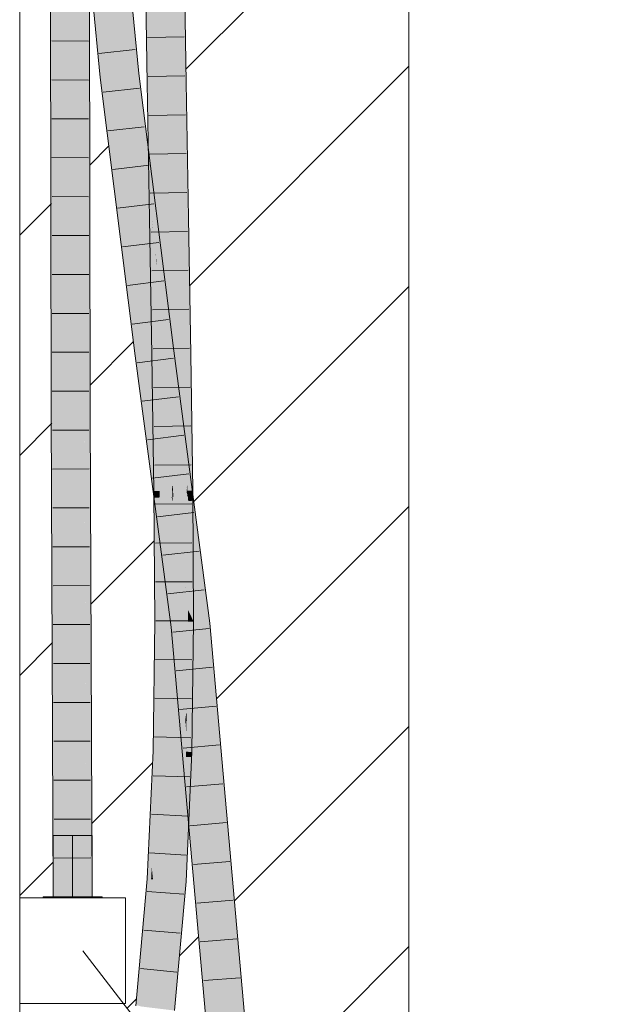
# Model space of a CAD drawing. Extents: x -620 to 3480, y 62 to 1107.
# Tile 129 of 244: x 182.98 to 186.85, y 713.22 to 719.55. Entities that reach past the tile are written whole.
import ezdxf
from ezdxf.lldxf.tags import DXFTag

# ---------------------------------------------------------------- set-up
doc = ezdxf.new("R2010")
doc.units = 0
doc.layers.get('0').update_dxf_attribs({"lineweight": 35})
for name, color, linetype, lineweight, true_color in [('E_Betonbaudose', 1, 'Continuous', 13, 0xff0000), ('E_Detail_Wandschraffur', 7, 'Continuous', 5, 0xc0c0c0), ('E_Leerrohr 25-A06G9GVN8I', 7, 'Continuous', 9, 0xff8000), ('E_Leerrohr 25-Shading', 7, 'Continuous', 9, 0xff8000)]:
    doc.layers.add(name, color=color, linetype=linetype, lineweight=lineweight, true_color=true_color)
doc.layers.add('E_Detail_Linie_Text_Bem', color=7, linetype='Continuous', lineweight=13)
tags = doc.linetypes.add('fein_strichliert', pattern=[4, 1, -2, 1]).pattern_tags.tags
tags[8:9] = [DXFTag(74, 4), DXFTag(75, 0), DXFTag(340, '0'), DXFTag(46, 0.0), DXFTag(50, 0.0), DXFTag(44, 0.0), DXFTag(45, 0.0)]
tags[6:7] = [DXFTag(74, 4), DXFTag(75, 0), DXFTag(340, '0'), DXFTag(46, 0.0), DXFTag(50, 0.0), DXFTag(44, 0.0), DXFTag(45, 0.0)]
tags[4:5] = [DXFTag(74, 4), DXFTag(75, 0), DXFTag(340, '0'), DXFTag(46, 0.0), DXFTag(50, 0.0), DXFTag(44, 0.0), DXFTag(45, 0.0)]
tags = doc.linetypes.add('STRICHPUNKT2-A06G9GVO8I', pattern=[12.7, 6.35, -3.175, 0, -3.175]).pattern_tags.tags
tags[10:11] = [DXFTag(74, 4), DXFTag(75, 0), DXFTag(340, '0'), DXFTag(46, 0.0), DXFTag(50, 0.0), DXFTag(44, 0.0), DXFTag(45, 0.0)]
tags[8:9] = [DXFTag(74, 4), DXFTag(75, 0), DXFTag(340, '0'), DXFTag(46, 0.0), DXFTag(50, 0.0), DXFTag(44, 0.0), DXFTag(45, 0.0)]
tags[6:7] = [DXFTag(74, 4), DXFTag(75, 0), DXFTag(340, '0'), DXFTag(46, 0.0), DXFTag(50, 0.0), DXFTag(44, 0.0), DXFTag(45, 0.0)]
tags[4:5] = [DXFTag(74, 4), DXFTag(75, 0), DXFTag(340, '0'), DXFTag(46, 0.0), DXFTag(50, 0.0), DXFTag(44, 0.0), DXFTag(45, 0.0)]

# ---------------------------------------------------------------- blocks, each defined once
blk = doc.blocks.new('Shading-A06G9GDR8I', base_point=(183.3344, 736.5506))
at = {"layer": 'E_Leerrohr 25-Shading', "color": 31, "true_color": 0xfabd7f}
for points in [[(183.4202, 720.3617), (183.6187, 719.1904), (183.4017, 721.0363), (183.4158, 721.0372)], [(183.6187, 719.1904), (183.4454, 721.0391), (183.4158, 721.0372)], [(183.6309, 720.0074), (183.5336, 721.045), (183.6187, 719.1904), (183.4454, 721.0391)], [(183.6187, 719.1904), (183.4202, 720.3617), (183.5308, 719.1808)], [(183.2134, 719.973), (183.2169, 717.2349), (183.2195, 719.973)], [(183.2195, 719.973), (183.2169, 717.2349), (183.2975, 719.9723), (183.2979, 719.8475)], [(183.3017, 719.9722), (183.2979, 719.8475), (183.3056, 717.0253)], [(183.3017, 719.9722), (183.3056, 717.0253), (183.3136, 719.9721), (183.3148, 717.0253)], [(183.3136, 719.9721), (183.3148, 717.0253), (183.3304, 719.972), (183.3277, 717.0253)], [(183.3277, 717.0253), (183.394, 717.0255), (183.3304, 719.972), (183.3901, 719.9714)], [(183.6309, 720.0074), (183.6187, 719.1904), (183.643, 719.1931)], [(183.7065, 719.2), (183.6309, 720.0074), (183.643, 719.1931)], [(183.9092, 720.0033), (183.8208, 720.0022), (183.9223, 719.1436), (183.834, 719.1421)], [(183.9975, 720.0044), (183.9092, 720.0033), (184.0107, 719.145), (183.9223, 719.1436)], [(183.2979, 719.8475), (183.2169, 717.2349), (183.3056, 717.0253), (183.2172, 717.025)], [(183.7437, 718.9053), (183.7065, 719.2), (183.7813, 717.8999), (183.6187, 719.1904)], [(183.7813, 717.8999), (183.6187, 719.1904), (183.6926, 717.8966), (183.5308, 719.1808)], [(183.9223, 719.1436), (183.834, 719.1421), (183.938, 718.2729), (183.8496, 718.2713)], [(184.0107, 719.145), (183.9223, 719.1436), (184.0263, 718.2745), (183.938, 718.2729)], [(183.8437, 717.4046), (183.7437, 718.9053), (183.7813, 717.8999)], [(183.8437, 717.4046), (183.8886, 717.4104), (183.7437, 718.9053), (183.8384, 718.1535)], [(183.858, 717.9727), (183.9533, 717.397), (183.8496, 718.2713), (183.938, 718.2729)], [(183.858, 717.9727), (183.8496, 718.2713), (183.8538, 718.0312)], [(184.0263, 718.2745), (183.938, 718.2729), (184.0417, 717.3984), (183.9533, 717.397)], [(183.8886, 717.4104), (183.9313, 717.416), (183.8384, 718.1535)], [(183.8544, 717.9941), (183.858, 717.9727), (183.8538, 718.0312)], [(183.8544, 717.9941), (183.8649, 717.3956), (183.8993, 717.3962)], [(183.858, 717.9727), (183.8544, 717.9941), (183.8983, 717.4092)], [(183.8993, 717.3962), (183.9533, 717.397), (183.8983, 717.4092), (183.858, 717.9727)], [(183.756, 717.3932), (183.8437, 717.4046), (183.6926, 717.8966), (183.7795, 717.8998)], [(183.8437, 717.4046), (183.7813, 717.8999), (183.7795, 717.8998)], [(183.756, 717.3932), (183.9569, 716.5526), (183.8437, 717.4046)], [(183.756, 717.3932), (183.9545, 716.4818), (183.9569, 716.5526), (183.9594, 716.4822)], [(183.9545, 716.4818), (183.756, 717.3932), (183.8779, 716.4763)], [(184.0455, 716.5566), (183.9313, 717.416), (183.9569, 716.5526), (183.8437, 717.4046)], [(183.8773, 716.5208), (183.9526, 716.6682), (183.8649, 717.3956), (183.8993, 717.3962)], [(183.9526, 716.6682), (183.9633, 716.689), (183.8993, 717.3962), (183.9533, 717.397)], [(184.0517, 716.6886), (184.0417, 717.3984), (183.9633, 716.689), (183.9533, 717.397)], [(183.2302, 713.9124), (183.3185, 713.9124), (183.2172, 717.025), (183.3056, 717.0253)], [(183.3056, 717.0253), (183.3185, 713.9124), (183.3148, 717.0253)], [(183.3148, 717.0253), (183.3185, 713.9124), (183.3277, 717.0253)], [(183.3185, 713.9124), (183.4069, 713.9124), (183.3277, 717.0253), (183.394, 717.0255)], [(183.9606, 716.5217), (183.9611, 716.5527), (183.8773, 716.5208), (183.9526, 716.6682)], [(183.9611, 716.5527), (183.9633, 716.689), (183.9526, 716.6682)], [(183.9657, 716.5217), (183.9633, 716.689), (183.9606, 716.5217)], [(184.0541, 716.5226), (184.0517, 716.6886), (183.9657, 716.5217), (183.9633, 716.689)], [(183.9569, 716.5526), (183.9662, 716.4826), (183.9611, 716.5528)], [(183.9599, 716.4822), (183.9569, 716.5526), (183.9594, 716.4822)], [(183.9662, 716.4826), (183.9569, 716.5526), (183.9599, 716.4822)], [(183.9662, 716.4826), (184.0455, 716.5566), (183.9611, 716.5528)], [(184.0455, 716.5566), (183.9662, 716.4826), (184.0546, 716.489), (184.0482, 715.8663)], [(183.9606, 716.5217), (183.8773, 716.5208), (183.9435, 715.6818), (183.8825, 715.6819)], [(183.8815, 716.4493), (183.9603, 716.4551), (183.8779, 716.4763), (183.9545, 716.4818)], [(183.9709, 715.6816), (183.9657, 716.5217), (183.9435, 715.6818), (183.9606, 716.5217)], [(183.9545, 716.4818), (183.9603, 716.4551), (183.9594, 716.4822)], [(183.9603, 716.4551), (183.9611, 716.4551), (183.9594, 716.4822), (183.9599, 716.4822)], [(183.9661, 716.4826), (183.9599, 716.4822), (183.9719, 716.3987)], [(183.9719, 716.3987), (183.9599, 716.4822), (184.0236, 715.6525), (183.9955, 715.6496)], [(184.0543, 716.4911), (184.0541, 716.5226), (183.9661, 716.4849), (183.9657, 716.5217)], [(183.9657, 716.5217), (183.9709, 715.6816), (183.9742, 715.6816)], [(183.9661, 716.4849), (184.0593, 715.6814), (184.0543, 716.4911)], [(183.9661, 716.4849), (183.9709, 716.009), (184.0593, 715.6814), (183.996, 715.6816)], [(184.0427, 715.9073), (183.9662, 716.4826), (183.9719, 716.3987), (183.9661, 716.4826)], [(184.0482, 715.8663), (184.0759, 715.6579), (184.0546, 716.489), (184.0732, 716.3487)], [(183.8815, 716.4493), (183.988, 715.6488), (183.9241, 716.4525)], [(183.988, 715.6488), (183.9603, 716.4551), (183.9241, 716.4525)], [(183.9955, 715.6496), (183.9611, 716.4551), (183.988, 715.6488), (183.9603, 716.4551)], [(184.0489, 715.6552), (184.0428, 715.9038), (184.0236, 715.6525), (183.9719, 716.3987)], [(184.0427, 715.9073), (183.9719, 716.3987), (184.0428, 715.9038)], [(184.1638, 715.6671), (184.0732, 716.3487), (184.1103, 715.6615)], [(184.0732, 716.3487), (184.0759, 715.6579), (184.1103, 715.6615)], [(183.9709, 716.009), (183.9742, 715.6816), (183.996, 715.6816)], [(184.0428, 715.9038), (184.0482, 715.8663), (184.0427, 715.9073)], [(184.0482, 715.8663), (184.0428, 715.9038), (184.0548, 715.6558), (184.0489, 715.6552)], [(184.0548, 715.6558), (184.0759, 715.6579), (184.0482, 715.8663)], [(183.9435, 715.6818), (183.8825, 715.6819), (183.9187, 714.8488), (183.8718, 714.8501)], [(183.9602, 714.8475), (183.9709, 715.6816), (183.9187, 714.8488), (183.9435, 715.6818)], [(183.9709, 715.6816), (183.9602, 714.8475), (183.9681, 714.8473)], [(183.9748, 714.8471), (183.9742, 715.6816), (183.9681, 714.8473), (183.9709, 715.6816)], [(183.9748, 714.8471), (183.996, 715.6816), (183.9742, 715.6816)], [(183.9748, 714.8471), (184.0425, 714.8452), (183.996, 715.6816), (184.0456, 715.0087)], [(183.996, 715.6816), (184.0456, 715.0087), (184.0222, 715.6815), (184.0463, 715.0457)], [(184.0463, 715.0457), (184.0581, 715.6814), (184.0222, 715.6815)], [(184.0497, 715.101), (184.058, 715.1562), (184.0236, 715.6525), (184.0489, 715.6552)], [(184.0484, 714.9907), (184.0581, 715.6814), (184.0463, 715.0457)], [(184.0581, 715.6814), (184.0481, 714.9742), (184.0593, 715.6814), (184.0499, 714.9504)], [(184.0548, 715.6558), (184.0489, 715.6552), (184.07, 715.0465), (184.06, 715.0461)], [(184.07, 715.0465), (184.1299, 715.0483), (184.0548, 715.6558), (184.0759, 715.6579)], [(184.1103, 715.6615), (184.0759, 715.6579), (184.1299, 715.0483)], [(184.4718, 712.1914), (184.1638, 715.6671), (184.1299, 715.0483), (184.1103, 715.6615)], [(183.9955, 715.6496), (183.988, 715.6488), (183.9978, 715.5374)], [(184.0414, 715.0456), (184.0497, 715.101), (183.9955, 715.6496), (184.0236, 715.6525)], [(184.0414, 715.0456), (183.9955, 715.6496), (183.9978, 715.5374)], [(184.0552, 715.046), (184.058, 715.1562), (184.0523, 715.0459), (184.0497, 715.101)], [(184.06, 715.0461), (184.058, 715.1562), (184.0552, 715.046)], [(184.0497, 715.101), (184.0414, 715.0456), (184.0523, 715.0459)], [(184.0443, 715.0457), (184.0414, 715.0456), (184.0452, 715.0035)], [(184.0497, 715.0458), (184.0443, 715.0457), (184.0498, 714.9825)], [(184.0498, 714.9825), (184.0443, 715.0457), (184.0499, 714.9504), (184.0452, 715.0035)], [(184.0456, 715.0087), (184.0481, 714.9742), (184.0463, 715.0457), (184.0484, 714.9907)], [(184.0642, 714.8185), (184.06, 715.0461), (184.0498, 714.9825), (184.0497, 715.0458)], [(184.0688, 715.0464), (184.06, 715.0461), (184.0793, 714.6466), (184.0642, 714.8185)], [(184.07, 715.0465), (184.0688, 715.0464), (184.0799, 714.6518), (184.0793, 714.6466)], [(184.078, 715.0468), (184.07, 715.0465), (184.0874, 714.7116), (184.0799, 714.6518)], [(184.0874, 714.7116), (184.1299, 715.0483), (184.078, 715.0468)], [(184.1299, 715.0483), (184.0874, 714.7116), (184.2953, 712.1815), (184.0941, 714.4777)], [(184.4718, 712.1914), (184.1299, 715.0483), (184.3836, 712.1865)], [(184.1299, 715.0483), (184.2953, 712.1815), (184.3836, 712.1865)], [(184.0425, 714.8452), (184.0463, 714.845), (184.0447, 714.9597)], [(184.0447, 714.9597), (184.0463, 714.845), (184.0456, 715.0087), (184.0481, 714.9742)], [(184.0481, 714.9742), (184.0463, 714.845), (184.0499, 714.9504), (184.0485, 714.845)], [(184.0642, 714.8185), (184.0498, 714.9825), (184.0649, 714.7814), (184.0499, 714.9504)], [(183.9187, 714.8488), (183.8718, 714.8501), (183.8807, 714.0222), (183.8347, 714.0254)], [(183.9229, 714.0194), (183.9602, 714.8475), (183.8807, 714.0222), (183.9187, 714.8488)], [(183.9602, 714.8475), (183.9229, 714.0194), (183.9362, 714.0185)], [(183.9662, 714.7485), (183.9602, 714.8475), (183.952, 714.0174), (183.9362, 714.0185)], [(183.9681, 714.8473), (183.9602, 714.8475), (183.9662, 714.7485)], [(183.9748, 714.8471), (183.9681, 714.8473), (183.9718, 714.6566), (183.9662, 714.7485)], [(183.9718, 714.6566), (184.0425, 714.8452), (183.9748, 714.8471)], [(183.9718, 714.6566), (184.011, 714.0134), (184.0425, 714.8452), (184.0225, 714.2672)], [(184.0425, 714.8452), (184.0225, 714.2672), (184.0463, 714.845), (184.047, 714.8113)], [(184.047, 714.8113), (184.0485, 714.845), (184.0463, 714.845)], [(184.0649, 714.7814), (184.0803, 714.6075), (184.0642, 714.8185), (184.0793, 714.6466)], [(183.952, 714.0174), (183.9619, 714.0167), (183.9662, 714.7485), (183.9718, 714.6566)], [(184.0874, 714.7116), (184.0793, 714.6466), (184.0941, 714.4777)], [(183.9619, 714.0167), (184.011, 714.0134), (183.9718, 714.6566)], [(184.0793, 714.6466), (184.0803, 714.6075), (184.0941, 714.4777), (184.0951, 714.4399)], [(184.0951, 714.4399), (184.2953, 712.1815), (184.0941, 714.4777)], [(183.8583, 714.0237), (183.8347, 714.0254), (183.7658, 713.2072), (183.7606, 713.2078)], [(183.8243, 713.2001), (183.8807, 714.0222), (183.7658, 713.2072), (183.8583, 714.0237)], [(183.8483, 713.1972), (183.9229, 714.0194), (183.8243, 713.2001), (183.8807, 714.0222)], [(183.9229, 714.0194), (183.8483, 713.1972), (183.8669, 713.1949)], [(183.8934, 713.1918), (183.9362, 714.0185), (183.8669, 713.1949), (183.9229, 714.0194)], [(183.9171, 713.189), (183.952, 714.0174), (183.8934, 713.1918), (183.9362, 714.0185)], [(183.9303, 713.1874), (183.9619, 714.0167), (183.9171, 713.189), (183.952, 714.0174)], [(183.9361, 713.1866), (184.011, 714.0134), (183.9303, 713.1874), (183.9619, 714.0167)]]:
    blk.add_solid(points, dxfattribs=at)
at = {"layer": 'E_Leerrohr 25-Shading', "color": 43, "true_color": 0xd7ab7f}
for points in [[(183.7065, 719.2), (183.7141, 719.2009), (183.5861, 720.5836), (183.6627, 719.9095)], [(183.6148, 720.5702), (183.6344, 720.2994), (183.7429, 719.204), (183.6769, 719.7844)], [(183.6148, 720.5702), (183.7429, 719.204), (183.6152, 720.5666)], [(183.4473, 719.9519), (183.4112, 720.3849), (183.4758, 719.5202), (183.4633, 719.5975)], [(183.4202, 720.3617), (183.4402, 720.0593), (183.5308, 719.1808), (183.487, 719.4512)], [(183.6309, 720.0074), (183.7065, 719.2), (183.6077, 720.3348)], [(183.4402, 720.0593), (183.4758, 719.5202), (183.487, 719.4512)], [(183.1768, 719.9734), (183.1806, 717.0249), (183.2169, 717.2349), (183.2172, 717.025)], [(183.1768, 719.9734), (183.2169, 717.2349), (183.2108, 719.9731)], [(183.2169, 717.2349), (183.2134, 719.973), (183.2108, 719.9731)], [(183.3919, 719.9714), (183.3901, 719.9714), (183.394, 717.0255)], [(183.4149, 719.9712), (183.3919, 719.9714), (183.4214, 717.0256), (183.394, 717.0255)], [(183.4149, 719.9712), (183.4214, 717.0256), (183.4268, 719.8979), (183.4306, 717.0256)], [(183.7869, 720.0018), (183.7842, 720.0018), (183.8148, 719.1418), (183.7974, 719.1415)], [(183.8148, 719.1418), (183.8165, 719.1418), (183.7869, 720.0018), (183.7895, 720.0018)], [(183.8165, 719.1418), (183.834, 719.1421), (183.7895, 720.0018), (183.8208, 720.0022)], [(184.0217, 720.0047), (183.9975, 720.0044), (184.0298, 719.1454), (184.0107, 719.145)], [(184.0473, 719.1456), (184.0341, 720.0049), (184.0298, 719.1454), (184.0217, 720.0047)], [(183.6627, 719.9095), (183.7141, 719.2009), (183.6769, 719.7844), (183.725, 719.202)], [(183.725, 719.202), (183.7429, 719.204), (183.6769, 719.7844)], [(183.4435, 719.7196), (183.4834, 719.2947), (183.4633, 719.5975)], [(183.4834, 719.2947), (183.4758, 719.5202), (183.4633, 719.5975)], [(183.4834, 719.2947), (183.4944, 719.1768), (183.4758, 719.5202), (183.4985, 719.1772)], [(183.4758, 719.5202), (183.4985, 719.1772), (183.487, 719.4512), (183.508, 719.1783)], [(183.508, 719.1783), (183.5308, 719.1808), (183.487, 719.4512)], [(183.7141, 719.2009), (183.7065, 719.2), (183.7437, 718.9053)], [(183.7141, 719.2009), (183.8288, 718.2581), (183.725, 719.202)], [(183.7349, 718.9924), (183.8471, 718.092), (183.7141, 719.2009), (183.8288, 718.2581)], [(183.8288, 718.2581), (183.7429, 719.204), (183.725, 719.202)], [(183.7429, 719.204), (183.8288, 718.2581), (183.7958, 718.7846), (183.8344, 718.2122)], [(183.4985, 719.1772), (183.4944, 719.1768), (183.5085, 719.0645)], [(183.5085, 719.0645), (183.5473, 718.803), (183.4985, 719.1772), (183.508, 719.1783)], [(183.508, 719.1783), (183.6926, 717.8966), (183.5308, 719.1808)], [(183.508, 719.1783), (183.5473, 718.803), (183.6926, 717.8966), (183.5702, 718.6479)], [(183.8193, 718.5121), (183.8449, 718.2712), (183.7974, 719.1415), (183.8148, 719.1418)], [(183.8193, 718.5121), (183.7974, 719.1415), (183.8051, 718.7106)], [(183.8449, 718.2712), (183.8458, 718.2712), (183.8148, 719.1418), (183.8165, 719.1418)], [(183.8458, 718.2712), (183.8496, 718.2713), (183.8165, 719.1418), (183.834, 719.1421)], [(184.0298, 719.1454), (184.0107, 719.145), (184.0401, 718.2747), (184.0263, 718.2745)], [(184.0629, 718.2751), (184.0473, 719.1456), (184.0401, 718.2747), (184.0298, 719.1454)], [(183.5473, 718.803), (183.5085, 719.0645), (183.5754, 718.5341)], [(183.7349, 718.9924), (183.7437, 718.9053), (183.8311, 718.2209), (183.8384, 718.1535)], [(183.5702, 718.6479), (183.5473, 718.803), (183.5514, 718.7637)], [(183.5754, 718.5341), (183.5702, 718.6479), (183.5514, 718.7637)], [(183.8344, 718.2122), (183.9313, 717.416), (183.7958, 718.7846), (183.8991, 717.9642)], [(183.8065, 718.633), (183.8193, 718.5121), (183.8051, 718.7106)], [(183.5702, 718.6479), (183.7337, 717.3904), (183.756, 717.3932)], [(183.5702, 718.6479), (183.5754, 718.5341), (183.7337, 717.3904), (183.6406, 718.0161)], [(183.5702, 718.6479), (183.756, 717.3932), (183.6926, 717.8966)], [(183.8065, 718.633), (183.813, 718.2707), (183.8337, 718.2711)], [(183.8337, 718.2711), (183.8366, 718.2711), (183.8065, 718.633), (183.8193, 718.5121)], [(183.8366, 718.2711), (183.8449, 718.2712), (183.8193, 718.5121)], [(183.813, 718.2707), (183.8544, 717.9944), (183.8337, 718.2711)], [(183.8649, 717.3956), (183.813, 718.2707), (183.8283, 717.395)], [(183.813, 718.2707), (183.8649, 717.3956), (183.8544, 717.9944), (183.8544, 717.9941)], [(183.8288, 718.2581), (183.8353, 718.1996), (183.8344, 718.2122)], [(183.8337, 718.2711), (183.8544, 717.9944), (183.8366, 718.2711), (183.8526, 718.0479)], [(183.8526, 718.0479), (183.8449, 718.2712), (183.8366, 718.2711)], [(183.8458, 718.2712), (183.8449, 718.2712), (183.8538, 718.0312), (183.8526, 718.0479)], [(183.8538, 718.0312), (183.8496, 718.2713), (183.8458, 718.2712)], [(184.0401, 718.2747), (184.0263, 718.2745), (184.05, 717.3986), (184.0417, 717.3984)], [(184.0783, 717.399), (184.0629, 718.2751), (184.05, 717.3986), (184.0401, 718.2747)], [(183.8311, 718.2209), (183.8384, 718.1535), (183.8471, 718.092), (183.8538, 718.0312)], [(183.8353, 718.1996), (183.8471, 718.092), (183.8344, 718.2122), (183.9313, 717.416)], [(183.8538, 718.0312), (183.9313, 717.416), (183.8471, 718.092)], [(183.6406, 718.0161), (183.7197, 717.3885), (183.7337, 717.3904)], [(183.8526, 718.0479), (183.8544, 717.9941), (183.8538, 718.0312)], [(183.945, 717.6006), (183.8991, 717.9642), (183.937, 717.6002)], [(183.8991, 717.9642), (183.9313, 717.416), (183.9557, 717.4191)], [(183.9557, 717.4191), (183.9676, 717.4207), (183.937, 717.6002), (183.945, 717.6006)], [(183.7197, 717.3885), (183.8458, 716.4401), (183.7337, 717.3904), (183.8472, 716.4402)], [(183.7337, 717.3904), (183.8779, 716.4763), (183.756, 717.3932)], [(183.7337, 717.3904), (183.8472, 716.4402), (183.8815, 716.4493), (183.8824, 716.4428)], [(183.7337, 717.3904), (183.8815, 716.4493), (183.8779, 716.4763)], [(183.8649, 717.3956), (183.8283, 717.395), (183.8767, 716.5208), (183.8407, 716.5204)], [(183.8773, 716.5208), (183.8649, 717.3956), (183.8767, 716.5208)], [(184.0591, 716.4773), (183.9557, 717.4191), (184.0455, 716.5566), (183.9313, 717.416)], [(184.0269, 716.9744), (183.9676, 717.4207), (184.0047, 716.973), (183.9557, 717.4191)], [(184.0517, 716.6886), (184.05, 717.3986), (184.0417, 717.3984)], [(184.0907, 716.523), (184.0783, 717.399), (184.0575, 716.5227), (184.05, 717.3986)], [(184.0517, 716.6886), (184.0555, 716.5805), (184.05, 717.3986), (184.0563, 716.6616)], [(183.1935, 713.9124), (183.2302, 713.9124), (183.1806, 717.0249), (183.2172, 717.025)], [(183.4214, 717.0256), (183.394, 717.0255), (183.4154, 713.9124), (183.395, 716.7906)], [(183.4214, 717.0256), (183.4154, 713.9124), (183.4435, 713.9124)], [(183.4435, 713.9124), (183.4306, 717.0256), (183.4214, 717.0256)], [(184.0047, 716.973), (184.0368, 716.6801), (184.0269, 716.9744), (184.0658, 716.6821)], [(183.395, 716.7906), (183.4069, 713.9124), (183.4154, 713.9124)], [(184.0658, 716.6821), (184.0368, 716.6801), (184.0876, 716.5181), (184.0549, 716.5157)], [(184.0555, 716.5805), (184.0517, 716.6886), (184.0553, 716.5571)], [(184.0517, 716.6886), (184.0541, 716.5226), (184.0562, 716.5226)], [(184.0555, 716.5805), (184.0575, 716.5227), (184.0563, 716.6616)], [(184.0455, 716.5566), (184.0546, 716.489), (184.0571, 716.4891)], [(184.0562, 716.5226), (184.0575, 716.5227), (184.0553, 716.5571), (184.0555, 716.5805)], [(183.8768, 716.4791), (183.8767, 716.5208), (183.841, 716.4766), (183.8407, 716.5204)], [(183.8799, 715.6819), (183.8768, 716.4791), (183.8459, 715.6821), (183.841, 716.4766)], [(183.8767, 716.5208), (183.8768, 716.4791), (183.8773, 716.5208), (183.8775, 716.4792)], [(183.8768, 716.4791), (183.8799, 715.6819), (183.8775, 716.4792), (183.8811, 715.6819)], [(183.8811, 715.6819), (183.8825, 715.6819), (183.8773, 716.5208)], [(184.0541, 716.5226), (184.0543, 716.4911), (184.0549, 716.5226)], [(184.0543, 716.4911), (184.0562, 716.5226), (184.0549, 716.5226)], [(184.0543, 716.4911), (184.0588, 715.7584), (184.0562, 716.5226), (184.0576, 716.4368)], [(184.0546, 716.489), (184.0732, 716.3487), (184.0571, 716.4891), (184.0591, 716.4773)], [(184.0911, 716.4916), (184.0876, 716.5181), (184.0578, 716.4892), (184.0549, 716.5157)], [(184.0562, 716.5226), (184.0567, 716.4912), (184.0575, 716.5227), (184.0575, 716.4913)], [(184.0567, 716.4912), (184.0576, 716.4368), (184.0575, 716.4913)], [(184.0909, 716.4935), (184.0907, 716.523), (184.0575, 716.4912), (184.0575, 716.5227)], [(184.0581, 716.1773), (184.0928, 716.1778), (184.0575, 716.4912), (184.0909, 716.4935)], [(184.0955, 716.4584), (184.0911, 716.4916), (184.0614, 716.4559), (184.0578, 716.4892)], [(183.8458, 716.4401), (183.8595, 716.3373), (183.8472, 716.4402)], [(183.8472, 716.4402), (183.8595, 716.3373), (183.8824, 716.4428), (183.988, 715.6488)], [(184.0614, 716.4559), (184.0732, 716.3487), (184.0955, 716.4584), (184.2002, 715.6708)], [(183.9053, 716.0613), (183.8595, 716.3373), (183.9119, 715.943)], [(183.988, 715.6488), (183.8595, 716.3373), (183.974, 715.6474)], [(184.2002, 715.6708), (184.0732, 716.3487), (184.1638, 715.6671)], [(184.0588, 715.7584), (184.0959, 715.6813), (184.0581, 716.1773), (184.0928, 716.1778)], [(183.974, 715.6474), (183.9053, 716.0613), (183.9516, 715.6451), (183.9119, 715.943)], [(184.0959, 715.6813), (184.0588, 715.7584), (184.0593, 715.6814)], [(183.8464, 715.6821), (183.8459, 715.6821), (183.8377, 714.8511), (183.8352, 714.8511)], [(183.8377, 714.8511), (183.864, 714.8503), (183.8464, 715.6821), (183.8799, 715.6819)], [(183.8799, 715.6819), (183.864, 714.8503), (183.8811, 715.6819), (183.8658, 714.8503)], [(183.8811, 715.6819), (183.8658, 714.8503), (183.8825, 715.6819), (183.8685, 714.8502)], [(183.8685, 714.8502), (183.8718, 714.8501), (183.8825, 715.6819)], [(184.0959, 715.6813), (184.0593, 715.6814), (184.0851, 714.8439), (184.0485, 714.845)], [(184.4557, 712.7876), (184.2002, 715.6708), (184.4718, 712.1914), (184.1638, 715.6671)], [(183.9516, 715.6451), (184.0201, 714.9547), (183.974, 715.6474), (183.9994, 715.4201)], [(184.0201, 714.9547), (183.9516, 715.6451), (184.0274, 714.7894)], [(183.974, 715.6474), (184.0162, 715.271), (183.988, 715.6488), (183.9978, 715.5374)], [(184.0162, 715.271), (184.0414, 715.0456), (183.9978, 715.5374)], [(183.9994, 715.4201), (184.0452, 715.0035), (184.0414, 715.0456)], [(184.0452, 715.0035), (183.9994, 715.4201), (184.0603, 714.5498), (184.0201, 714.9547)], [(184.0452, 715.0035), (184.0603, 714.5498), (184.0546, 714.8112)], [(184.0499, 714.9504), (184.0452, 715.0035), (184.057, 714.7628)], [(184.0201, 714.9547), (184.0274, 714.7894), (184.0603, 714.5498), (184.064, 714.3763)], [(184.09, 714.2499), (184.0649, 714.7814), (184.057, 714.7628), (184.0499, 714.9504)], [(183.8377, 714.8511), (183.8352, 714.8511), (183.8092, 714.2736)], [(183.8092, 714.2736), (183.8228, 714.1407), (183.8377, 714.8511), (183.864, 714.8503)], [(183.864, 714.8503), (183.8228, 714.1407), (183.8658, 714.8503), (183.8243, 714.1264)], [(183.8658, 714.8503), (183.8243, 714.1264), (183.8685, 714.8502), (183.8269, 714.1015)], [(183.8685, 714.8502), (183.8269, 714.1015), (183.8718, 714.8501), (183.831, 714.061)], [(183.831, 714.061), (183.8347, 714.0254), (183.8718, 714.8501)], [(184.047, 714.8113), (184.0546, 714.8112), (184.0485, 714.845), (184.0539, 714.8448)], [(184.0546, 714.8112), (184.0836, 714.8107), (184.0539, 714.8448), (184.0851, 714.8439)], [(184.0225, 714.2672), (184.0476, 714.0109), (184.047, 714.8113), (184.0836, 714.8107)], [(184.0603, 714.5498), (184.0744, 714.4077), (184.0546, 714.8112)], [(184.0803, 714.6075), (184.0649, 714.7814), (184.1085, 714.0637), (184.09, 714.2499)], [(184.09, 714.2499), (184.057, 714.7628), (184.0744, 714.4077)], [(184.0803, 714.6075), (184.1085, 714.0637), (184.0951, 714.4399), (184.1228, 713.9193)], [(184.064, 714.3763), (184.0906, 714.0765), (184.0603, 714.5498), (184.0744, 714.4077)], [(184.09, 714.2499), (184.0744, 714.4077), (184.107, 713.8917), (184.0906, 714.0765)], [(184.1228, 713.9193), (184.2953, 712.1815), (184.0951, 714.4399)], [(183.7981, 714.0278), (183.8162, 714.0266), (183.8092, 714.2736), (183.8228, 714.1407)], [(184.0225, 714.2672), (184.011, 714.0134), (184.0118, 714.0134)], [(184.0476, 714.0109), (184.0225, 714.2672), (184.0118, 714.0134)], [(184.1085, 714.0637), (184.09, 714.2499), (184.1322, 713.607), (184.107, 713.8917)], [(183.8228, 714.1407), (183.8162, 714.0266), (183.8243, 714.1264), (183.8186, 714.0264)], [(183.8243, 714.1264), (183.8186, 714.0264), (183.8269, 714.1015), (183.8227, 714.0262)], [(183.8269, 714.1015), (183.8227, 714.0262), (183.831, 714.061), (183.8292, 714.0258)], [(183.8162, 714.0266), (183.7981, 714.0278), (183.7247, 713.218)], [(183.7247, 713.218), (183.7276, 713.2172), (183.8162, 714.0266), (183.8186, 714.0264)], [(183.8186, 714.0264), (183.7276, 713.2172), (183.8227, 714.0262), (183.7329, 713.2157)], [(183.8227, 714.0262), (183.7329, 713.2157), (183.8292, 714.0258), (183.7424, 713.213)], [(183.8292, 714.0258), (183.7424, 713.213), (183.8347, 714.0254), (183.753, 713.2099)], [(183.753, 713.2099), (183.7606, 713.2078), (183.8347, 714.0254)], [(183.8292, 714.0258), (183.8347, 714.0254), (183.831, 714.061)], [(184.0118, 714.0134), (184.011, 714.0134), (183.9448, 713.1856), (183.9361, 713.1866)], [(184.0276, 713.791), (184.0476, 714.0109), (183.9939, 713.7924), (184.0118, 714.0134)], [(184.1085, 714.0637), (184.1322, 713.607), (184.1228, 713.9193), (184.1504, 713.4025)], [(184.1504, 713.4025), (184.2588, 712.1794), (184.1228, 713.9193), (184.2953, 712.1815)], [(183.9448, 713.1856), (183.9724, 713.1823), (183.9939, 713.7924), (184.0276, 713.791)]]:
    blk.add_solid(points, dxfattribs=at)
at = {"layer": 'E_Leerrohr 25-Shading', "color": 31, "true_color": 0xecb67f}
for points in [[(183.3185, 714.3063), (183.1935, 714.3063), (183.3185, 713.9124), (183.1935, 713.9124)], [(183.4435, 714.3063), (183.3185, 714.3063), (183.4435, 713.9124), (183.3185, 713.9124)], [(183.3185, 713.9124), (183.1285, 713.9124), (183.3185, 713.9063), (183.1285, 713.9063)], [(183.351, 713.9124), (183.3185, 713.9124), (183.351, 713.9063), (183.3185, 713.9063)], [(183.5085, 713.9063), (183.5085, 713.9124), (183.351, 713.9063), (183.351, 713.9124)]]:
    blk.add_solid(points, dxfattribs=at)
blk = doc.blocks.new('Referenz-A06G9GVP8I')
at = {"layer": 'E_Betonbaudose', "linetype": 'Continuous', "ltscale": 0.13}
for p, q in [((182.9785, 713.2263), (182.9785, 713.9063)), ((182.9785, 713.9063), (183.6585, 713.9063)), ((183.6585, 713.9063), (183.6585, 713.2263)), ((183.6585, 713.2263), (182.9785, 713.2263))]:
    blk.add_line(p, q, dxfattribs=at)
at = {"layer": 'E_Detail_Linie_Text_Bem', "linetype": 'Continuous', "ltscale": 0.13}
for p, q in [((185.4785, 737.5663), (185.4785, 697.5663)), ((182.9785, 697.5663), (182.9785, 725.5663))]:
    blk.add_line(p, q, dxfattribs=at)
at = {"layer": 'E_Detail_Linie_Text_Bem', "color": 0, "linetype": 'Continuous', "ltscale": 0.13}
blk.add_line((183.3844, 713.5663), (186.8494, 709.0641), dxfattribs=at)
at = {"layer": 'E_Detail_Wandschraffur', "linetype": 'fein_strichliert', "ltscale": 0.13}
for p, q in [((184.046, 719.2315), (185.4785, 720.6641)), ((183.4285, 718.614), (183.55, 718.7355)), ((182.9785, 718.1641), (183.1823, 718.3678)), ((184.0962, 716.4533), (185.4785, 717.8356)), ((183.4357, 715.7928), (183.8427, 716.1998)), ((182.9785, 715.3356), (183.1894, 715.5465)), ((184.3583, 713.887), (185.4785, 715.0072)), ((184.0042, 713.5329), (184.1278, 713.6565)), ((183.6685, 713.1972), (183.7283, 713.2569))]:
    blk.add_line(p, q, dxfattribs=at)
at = {"layer": 'E_Detail_Wandschraffur', "linetype": 'ByBlock', "ltscale": 0.13}
for p, q in [((184.0705, 717.8418), (185.4785, 719.2498)), ((183.4304, 717.2017), (183.7082, 717.4795)), ((182.9785, 716.7498), (183.1859, 716.9572)), ((184.2432, 715.1861), (185.4785, 716.4214)), ((183.4416, 714.3845), (183.8318, 714.7746)), ((182.9785, 713.9214), (183.193, 714.1359)), ((184.4734, 712.5879), (185.4785, 713.593))]:
    blk.add_line(p, q, dxfattribs=at)
at = {"layer": 'E_Leerrohr 25-A06G9GVN8I', "linetype": 'Continuous', "ltscale": 0.13}
for p, q in [((183.5702, 721.0474), (183.7429, 719.204)), ((183.3207, 721.0309), (183.4944, 719.1768)), ((183.1806, 717.0249), (183.1768, 719.9734)), ((183.4306, 717.0256), (183.4267, 719.9711)), ((183.7842, 720.0018), (183.7974, 719.1415)), ((184.0342, 720.0049), (184.0473, 719.1457)), ((183.42, 719.4115), (183.185, 719.4131)), ((183.8004, 719.4347), (184.0353, 719.4383)), ((183.4873, 719.3325), (183.721, 719.3573)), ((183.7429, 719.204), (183.9676, 717.4207)), ((183.4203, 719.1616), (183.1853, 719.163)), ((183.4944, 719.1768), (183.7197, 717.3886)), ((183.7974, 719.1415), (183.813, 718.2707)), ((183.8042, 719.1846), (184.0392, 719.1885)), ((184.0473, 719.1457), (184.0629, 718.2751)), ((183.5137, 719.0834), (183.7473, 719.1092)), ((183.4206, 718.9117), (183.1856, 718.9129)), ((183.8086, 718.9346), (184.0435, 718.9386)), ((183.545, 718.835), (183.7785, 718.8615)), ((183.421, 718.6619), (183.186, 718.6628)), ((183.8131, 718.6846), (184.048, 718.6886)), ((183.5763, 718.5867), (183.8097, 718.6138)), ((183.8175, 718.4346), (184.0525, 718.4387)), ((183.4213, 718.412), (183.1863, 718.4126)), ((183.6076, 718.3383), (183.8409, 718.3661)), ((183.813, 718.2707), (183.8283, 717.395)), ((184.0629, 718.2751), (184.0783, 717.399)), ((183.822, 718.1846), (184.057, 718.1888)), ((183.4216, 718.1621), (183.1866, 718.1625)), ((183.6389, 718.09), (183.8722, 718.1183)), ((183.8264, 717.9347), (184.0613, 717.9387)), ((183.4219, 717.9122), (183.1869, 717.9124)), ((183.6702, 717.8416), (183.9034, 717.8706)), ((183.8308, 717.6848), (184.0657, 717.6887)), ((183.4223, 717.6623), (183.1873, 717.6623)), ((183.7015, 717.5932), (183.9346, 717.6229)), ((183.8351, 717.4349), (184.0701, 717.4387)), ((183.4226, 717.4125), (183.1876, 717.4122)), ((183.7197, 717.3886), (183.9515, 715.6451)), ((183.7331, 717.3451), (183.9661, 717.3751)), ((183.8283, 717.395), (183.8407, 716.5205)), ((183.9676, 717.4207), (184.2002, 715.6708)), ((184.0783, 717.399), (184.0907, 716.523)), ((183.8388, 717.1851), (184.0738, 717.1885)), ((183.4229, 717.1626), (183.1879, 717.1621)), ((183.7659, 717.0977), (183.9991, 717.1268)), ((183.1935, 713.9123), (183.1806, 717.0249)), ((183.4435, 713.9123), (183.4306, 717.0256)), ((183.8423, 716.9354), (184.0773, 716.9384)), ((183.4236, 716.9126), (183.1886, 716.912)), ((183.7988, 716.8503), (184.0321, 716.8786)), ((183.8459, 716.6856), (184.0808, 716.6882)), ((183.4246, 716.6626), (183.1896, 716.662)), ((183.8317, 716.6029), (184.0651, 716.6303)), ((183.8407, 716.5205), (183.8459, 715.6821)), ((184.0907, 716.523), (184.0959, 715.6813)), ((183.8487, 716.4359), (184.0837, 716.438)), ((183.4256, 716.4126), (183.1906, 716.4121)), ((183.8646, 716.3555), (184.0981, 716.3821)), ((183.4267, 716.1626), (183.1917, 716.1621)), ((183.8503, 716.1863), (184.0853, 716.1875)), ((183.8975, 716.1081), (184.1311, 716.1339)), ((183.4277, 715.9125), (183.1927, 715.9121)), ((183.8518, 715.9368), (184.0868, 715.937)), ((183.9304, 715.8607), (184.1641, 715.8856)), ((183.4288, 715.6625), (183.1938, 715.6621)), ((183.8459, 715.6821), (183.8352, 714.8512)), ((183.8534, 715.6873), (184.0884, 715.6865)), ((184.0959, 715.6813), (184.0851, 714.8439)), ((184.2002, 715.6708), (184.5084, 712.1935)), ((183.9515, 715.6451), (184.2588, 712.1795)), ((183.9619, 715.6131), (184.1957, 715.6372)), ((183.4298, 715.4125), (183.1948, 715.4122)), ((183.8503, 715.4382), (184.0852, 715.4357)), ((183.9839, 715.3645), (184.2178, 715.3878)), ((183.4308, 715.1625), (183.1958, 715.1622)), ((183.8471, 715.1891), (184.082, 715.1848)), ((184.006, 715.1159), (184.2399, 715.1384)), ((183.4319, 714.9124), (183.1969, 714.9122)), ((183.8439, 714.9401), (184.0788, 714.9339)), ((183.8352, 714.8512), (183.7981, 714.0278)), ((184.028, 714.8672), (184.262, 714.889)), ((184.0851, 714.8439), (184.0476, 714.0109)), ((183.4329, 714.6624), (183.1979, 714.6623)), ((183.8355, 714.6914), (184.0704, 714.6829)), ((184.05, 714.6186), (184.2841, 714.6395)), ((183.434, 714.4124), (183.199, 714.4123)), ((183.8243, 714.4431), (184.0591, 714.4318)), ((184.0721, 714.37), (184.3062, 714.3901)), ((183.1935, 714.3063), (183.1935, 713.9123)), ((183.2668, 714.3063), (183.1935, 714.3063)), ((183.3703, 714.3063), (183.2668, 714.3063)), ((183.4435, 714.3063), (183.3703, 714.3063)), ((183.4435, 713.9123), (183.4435, 714.3063)), ((183.435, 714.1624), (183.2, 714.1623)), ((183.8131, 714.1947), (184.0477, 714.1806)), ((184.0941, 714.1214), (184.3283, 714.1407)), ((183.7981, 714.0278), (183.7242, 713.2121)), ((184.0476, 714.0109), (183.9724, 713.1823)), ((183.7983, 713.9467), (184.0327, 713.9296)), ((183.1285, 713.9123), (183.1285, 713.9063)), ((183.2398, 713.9123), (183.1285, 713.9123)), ((183.2398, 713.9063), (183.1285, 713.9063)), ((183.2668, 713.9123), (183.1935, 713.9123)), ((183.4435, 713.9123), (183.1935, 713.9123)), ((183.3972, 713.9123), (183.2398, 713.9123)), ((183.3972, 713.9063), (183.2398, 713.9063)), ((183.3703, 713.9123), (183.2668, 713.9123)), ((183.4435, 713.9123), (183.3703, 713.9123)), ((183.5085, 713.9123), (183.3972, 713.9123)), ((183.5085, 713.9063), (183.3972, 713.9063)), ((183.5085, 713.9063), (183.5085, 713.9123)), ((184.1162, 713.8727), (184.3504, 713.8913)), ((183.7759, 713.6996), (184.01, 713.6788)), ((184.1382, 713.6241), (184.3725, 713.6419)), ((183.7535, 713.4524), (183.9872, 713.428)), ((184.1603, 713.3755), (184.3946, 713.3924))]:
    blk.add_line(p, q, dxfattribs=at)
at = {"layer": 'E_Leerrohr 25-A06G9GVN8I', "linetype": 'STRICHPUNKT2-A06G9GVO8I', "lineweight": 5, "ltscale": 0.13}
blk.add_line((183.3185, 713.9123), (183.3185, 714.3063), dxfattribs=at)

msp = doc.modelspace()

# ---------------------------------------------------------------- block references
at = {"color": 8, "lineweight": 25, "ltscale": 0.25, "true_color": 0x808080}
msp.add_blockref('Referenz-A06G9GVP8I', (0, 0), dxfattribs=at)
msp.add_blockref('Shading-A06G9GDR8I', (183.3344, 736.5506))

doc.saveas('drawing.dxf')
